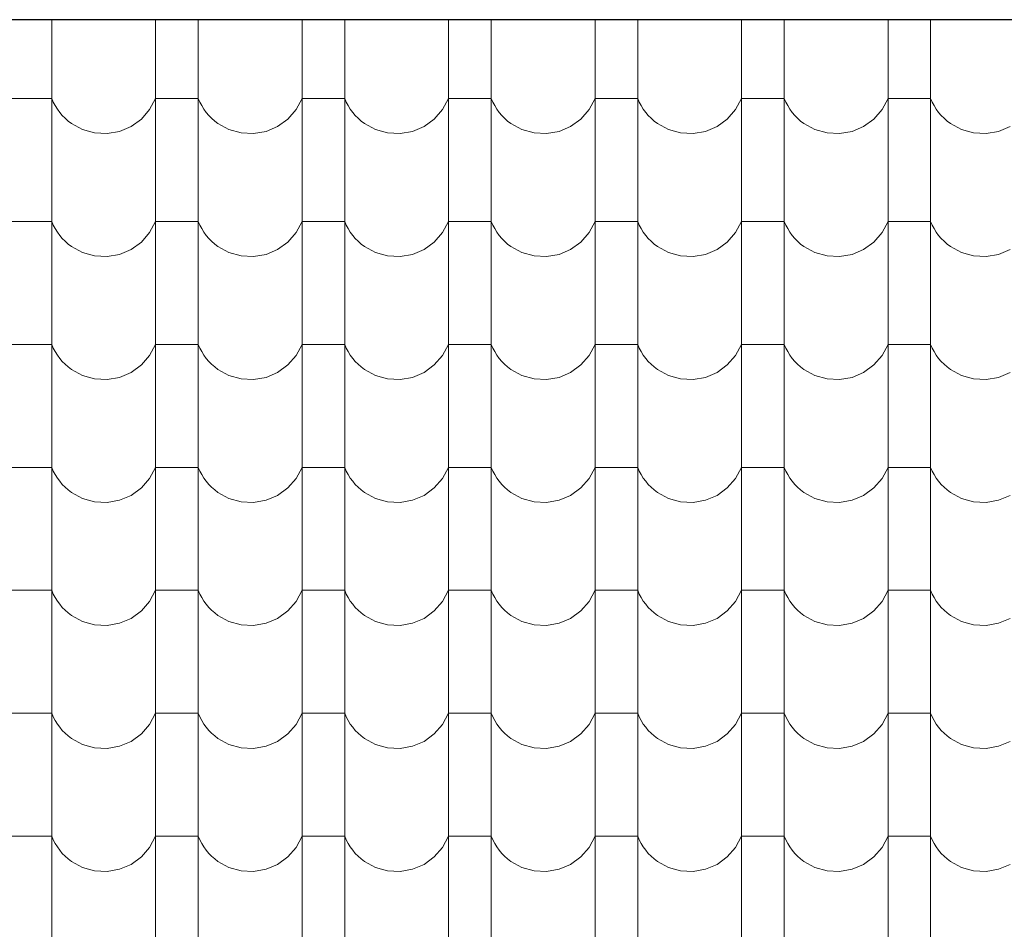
# Model space of a CAD drawing. Header units: millimetres. Extents: x -61343 to 9939, y -6894 to 7453.
# Tile 189 of 255: x 1925 to 2147, y -5272 to -5067. Entities that reach past the tile are written whole.
import ezdxf

# ---------------------------------------------------------------- set-up
doc = ezdxf.new("R2010")
doc.units = ezdxf.units.MM
doc.header["$MEASUREMENT"] = 0
doc.layers.add('810-G Ogólne', color=7, linetype='Continuous')
doc.layers.add('990-D Import IFC', color=7, linetype='Continuous')

# ---------------------------------------------------------------- blocks, each defined once
blk = doc.blocks.new('*X1830', base_point=(515069.4, 47309.9))
at = {"layer": '990-D Import IFC', "color": 251, "linetype": 'Continuous', "lineweight": 13, "true_color": 0x6a6a6a}
for p, q in [((529307.5, -38491), (529307.5, -38560.1)), ((529541.4, -38491), (529541.4, -38560.1)), ((529637.5, -38491), (529637.5, -38560.1)), ((529871.4, -38491), (529871.4, -38560.1)), ((529967.5, -38491), (529967.5, -38560.1)), ((530201.4, -38491), (530201.4, -38560.1)), ((530297.5, -38491), (530297.5, -38560.1)), ((530531.4, -38491), (530531.4, -38560.1)), ((530627.5, -38491), (530627.5, -38560.1)), ((530861.4, -38491), (530861.4, -38560.1)), ((530957.5, -38491), (530957.5, -38560.1)), ((531191.4, -38491), (531191.4, -38560.1)), ((531287.5, -38491), (531287.5, -38560.1)), ((529307.5, -38560.1), (529307.5, -38837.1)), ((529541.4, -38560.1), (529541.4, -38837.1)), ((529637.5, -38560.1), (529637.5, -38837.1)), ((529871.4, -38560.1), (529871.4, -38837.1)), ((529967.5, -38560.1), (529967.5, -38837.1)), ((530201.4, -38560.1), (530201.4, -38837.1)), ((530297.5, -38560.1), (530297.5, -38837.1)), ((530531.4, -38560.1), (530531.4, -38837.1)), ((530627.5, -38560.1), (530627.5, -38837.1)), ((530861.4, -38560.1), (530861.4, -38837.1)), ((530957.5, -38560.1), (530957.5, -38837.1)), ((531191.4, -38560.1), (531191.4, -38837.1)), ((531287.5, -38560.1), (531287.5, -38837.1)), ((529259.4, -38668.2), (529211.4, -38668.2)), ((529307.5, -38668.2), (529259.4, -38668.2)), ((529307.5, -38668.2), (529311.1, -38676.5)), ((529311.1, -38676.5), (529315.4, -38684.6)), ((529528.1, -38693.2), (529541.4, -38668.2)), ((529589.4, -38668.2), (529541.4, -38668.2)), ((529637.5, -38668.2), (529589.4, -38668.2)), ((529637.5, -38668.2), (529641.1, -38676.5)), ((529641.1, -38676.5), (529645.4, -38684.6)), ((529858.1, -38693.2), (529871.4, -38668.2)), ((529919.4, -38668.2), (529871.4, -38668.2)), ((529967.5, -38668.2), (529919.4, -38668.2)), ((529967.5, -38668.2), (529971.1, -38676.5)), ((529971.1, -38676.5), (529975.4, -38684.6)), ((530188.1, -38693.2), (530201.4, -38668.2)), ((530249.4, -38668.2), (530201.4, -38668.2)), ((530297.5, -38668.2), (530249.4, -38668.2)), ((530297.5, -38668.2), (530301.1, -38676.5)), ((530301.1, -38676.5), (530305.4, -38684.6)), ((530518.1, -38693.2), (530531.4, -38668.2)), ((530579.4, -38668.2), (530531.4, -38668.2)), ((530627.5, -38668.2), (530579.4, -38668.2)), ((530627.5, -38668.2), (530631.1, -38676.5)), ((530631.1, -38676.5), (530635.4, -38684.6)), ((530848.1, -38693.2), (530861.4, -38668.2)), ((530909.4, -38668.2), (530861.4, -38668.2)), ((530957.5, -38668.2), (530909.4, -38668.2)), ((530957.5, -38668.2), (530961.1, -38676.5)), ((530961.1, -38676.5), (530965.4, -38684.6)), ((531178.1, -38693.2), (531191.4, -38668.2)), ((531239.4, -38668.2), (531191.4, -38668.2)), ((531287.5, -38668.2), (531239.4, -38668.2)), ((531287.5, -38668.2), (531291.1, -38676.5)), ((531291.1, -38676.5), (531295.4, -38684.6)), ((529315.4, -38684.6), (529320.2, -38692.3)), ((529320.2, -38692.3), (529325.5, -38699.7)), ((529325.5, -38699.7), (529331.4, -38706.6)), ((529509.4, -38714.7), (529528.1, -38693.2)), ((529645.4, -38684.6), (529650.2, -38692.3)), ((529650.2, -38692.3), (529655.5, -38699.7)), ((529655.5, -38699.7), (529661.4, -38706.6)), ((529839.4, -38714.7), (529858.1, -38693.2)), ((529975.4, -38684.6), (529980.2, -38692.3)), ((529980.2, -38692.3), (529985.5, -38699.7)), ((529985.5, -38699.7), (529991.4, -38706.6)), ((530169.4, -38714.7), (530188.1, -38693.2)), ((530305.4, -38684.6), (530310.2, -38692.3)), ((530310.2, -38692.3), (530315.5, -38699.7)), ((530315.5, -38699.7), (530321.4, -38706.6)), ((530499.4, -38714.7), (530518.1, -38693.2)), ((530635.4, -38684.6), (530640.2, -38692.3)), ((530640.2, -38692.3), (530645.5, -38699.7)), ((530645.5, -38699.7), (530651.4, -38706.6)), ((530829.4, -38714.7), (530848.1, -38693.2)), ((530965.4, -38684.6), (530970.2, -38692.3)), ((530970.2, -38692.3), (530975.5, -38699.7)), ((530975.5, -38699.7), (530981.4, -38706.6)), ((531159.4, -38714.7), (531178.1, -38693.2)), ((531295.4, -38684.6), (531300.2, -38692.3)), ((531300.2, -38692.3), (531305.5, -38699.7)), ((531305.5, -38699.7), (531311.4, -38706.6)), ((529331.4, -38706.6), (529337.8, -38713.1)), ((529337.8, -38713.1), (529344.6, -38719.2)), ((529344.6, -38719.2), (529351.9, -38724.7)), ((529351.9, -38724.7), (529376.7, -38738.4)), ((529486.5, -38731.4), (529509.4, -38714.7)), ((529661.4, -38706.6), (529667.8, -38713.1)), ((529667.8, -38713.1), (529674.6, -38719.2)), ((529674.6, -38719.2), (529681.9, -38724.7)), ((529681.9, -38724.7), (529706.7, -38738.4)), ((529816.5, -38731.4), (529839.4, -38714.7)), ((529991.4, -38706.6), (529997.8, -38713.1)), ((529997.8, -38713.1), (530004.6, -38719.2)), ((530004.6, -38719.2), (530011.9, -38724.7)), ((530011.9, -38724.7), (530036.7, -38738.4)), ((530146.5, -38731.4), (530169.4, -38714.7)), ((530321.4, -38706.6), (530327.8, -38713.1)), ((530327.8, -38713.1), (530334.6, -38719.2)), ((530334.6, -38719.2), (530341.9, -38724.7)), ((530341.9, -38724.7), (530366.7, -38738.4)), ((530476.5, -38731.4), (530499.4, -38714.7)), ((530651.4, -38706.6), (530657.8, -38713.1)), ((530657.8, -38713.1), (530664.6, -38719.2)), ((530664.6, -38719.2), (530671.9, -38724.7)), ((530671.9, -38724.7), (530696.7, -38738.4)), ((530806.5, -38731.4), (530829.4, -38714.7)), ((530981.4, -38706.6), (530987.8, -38713.1)), ((530987.8, -38713.1), (530994.6, -38719.2)), ((530994.6, -38719.2), (531001.9, -38724.7)), ((531001.9, -38724.7), (531026.7, -38738.4)), ((531136.5, -38731.4), (531159.4, -38714.7)), ((531311.4, -38706.6), (531317.8, -38713.1)), ((531317.8, -38713.1), (531324.6, -38719.2)), ((531324.6, -38719.2), (531331.9, -38724.7)), ((531331.9, -38724.7), (531356.7, -38738.4)), ((529376.7, -38738.4), (529404.1, -38746.1)), ((529404.1, -38746.1), (529432.4, -38747.5)), ((529432.4, -38747.5), (529460.4, -38742.5)), ((529460.4, -38742.5), (529486.5, -38731.4)), ((529706.7, -38738.4), (529734.1, -38746.1)), ((529734.1, -38746.1), (529762.4, -38747.5)), ((529762.4, -38747.5), (529790.4, -38742.5)), ((529790.4, -38742.5), (529816.5, -38731.4)), ((530036.7, -38738.4), (530064.1, -38746.1)), ((530064.1, -38746.1), (530092.4, -38747.5)), ((530092.4, -38747.5), (530120.4, -38742.5)), ((530120.4, -38742.5), (530146.5, -38731.4)), ((530366.7, -38738.4), (530394.1, -38746.1)), ((530394.1, -38746.1), (530422.4, -38747.5)), ((530422.4, -38747.5), (530450.4, -38742.5)), ((530450.4, -38742.5), (530476.5, -38731.4)), ((530696.7, -38738.4), (530724.1, -38746.1)), ((530724.1, -38746.1), (530752.4, -38747.5)), ((530752.4, -38747.5), (530780.4, -38742.5)), ((530780.4, -38742.5), (530806.5, -38731.4)), ((531026.7, -38738.4), (531054.1, -38746.1)), ((531054.1, -38746.1), (531082.4, -38747.5)), ((531082.4, -38747.5), (531110.4, -38742.5)), ((531110.4, -38742.5), (531136.5, -38731.4)), ((531356.7, -38738.4), (531384.1, -38746.1)), ((531384.1, -38746.1), (531412.4, -38747.5)), ((531412.4, -38747.5), (531440.4, -38742.5)), ((531440.4, -38742.5), (531466.5, -38731.4)), ((529307.5, -38837.1), (529307.5, -39114.1)), ((529541.4, -38837.1), (529541.4, -39114.1)), ((529637.5, -38837.1), (529637.5, -39114.1)), ((529871.4, -38837.1), (529871.4, -39114.1)), ((529967.5, -38837.1), (529967.5, -39114.1)), ((530201.4, -38837.1), (530201.4, -39114.1)), ((530297.5, -38837.1), (530297.5, -39114.1)), ((530531.4, -38837.1), (530531.4, -39114.1)), ((530627.5, -38837.1), (530627.5, -39114.1)), ((530861.4, -38837.1), (530861.4, -39114.1)), ((530957.5, -38837.1), (530957.5, -39114.1)), ((531191.4, -38837.1), (531191.4, -39114.1)), ((531287.5, -38837.1), (531287.5, -39114.1)), ((529259.4, -38945.2), (529211.4, -38945.2)), ((529307.5, -38945.2), (529259.4, -38945.2)), ((529307.5, -38945.2), (529311.1, -38953.5)), ((529528.1, -38970.2), (529541.4, -38945.2)), ((529589.4, -38945.2), (529541.4, -38945.2)), ((529637.5, -38945.2), (529589.4, -38945.2)), ((529637.5, -38945.2), (529641.1, -38953.5)), ((529858.1, -38970.2), (529871.4, -38945.2)), ((529919.4, -38945.2), (529871.4, -38945.2)), ((529967.5, -38945.2), (529919.4, -38945.2)), ((529967.5, -38945.2), (529971.1, -38953.5)), ((530188.1, -38970.2), (530201.4, -38945.2)), ((530249.4, -38945.2), (530201.4, -38945.2)), ((530297.5, -38945.2), (530249.4, -38945.2)), ((530297.5, -38945.2), (530301.1, -38953.5)), ((530518.1, -38970.2), (530531.4, -38945.2)), ((530579.4, -38945.2), (530531.4, -38945.2)), ((530627.5, -38945.2), (530579.4, -38945.2)), ((530627.5, -38945.2), (530631.1, -38953.5)), ((530848.1, -38970.2), (530861.4, -38945.2)), ((530909.4, -38945.2), (530861.4, -38945.2)), ((530957.5, -38945.2), (530909.4, -38945.2)), ((530957.5, -38945.2), (530961.1, -38953.5)), ((531178.1, -38970.2), (531191.4, -38945.2)), ((531239.4, -38945.2), (531191.4, -38945.2)), ((531287.5, -38945.2), (531239.4, -38945.2)), ((531287.5, -38945.2), (531291.1, -38953.5)), ((529311.1, -38953.5), (529315.4, -38961.6)), ((529315.4, -38961.6), (529320.2, -38969.3)), ((529320.2, -38969.3), (529325.5, -38976.7)), ((529509.4, -38991.7), (529528.1, -38970.2)), ((529641.1, -38953.5), (529645.4, -38961.6)), ((529645.4, -38961.6), (529650.2, -38969.3)), ((529650.2, -38969.3), (529655.5, -38976.7)), ((529839.4, -38991.7), (529858.1, -38970.2)), ((529971.1, -38953.5), (529975.4, -38961.6)), ((529975.4, -38961.6), (529980.2, -38969.3)), ((529980.2, -38969.3), (529985.5, -38976.7)), ((530169.4, -38991.7), (530188.1, -38970.2)), ((530301.1, -38953.5), (530305.4, -38961.6)), ((530305.4, -38961.6), (530310.2, -38969.3)), ((530310.2, -38969.3), (530315.5, -38976.7)), ((530499.4, -38991.7), (530518.1, -38970.2)), ((530631.1, -38953.5), (530635.4, -38961.6)), ((530635.4, -38961.6), (530640.2, -38969.3)), ((530640.2, -38969.3), (530645.5, -38976.7)), ((530829.4, -38991.7), (530848.1, -38970.2)), ((530961.1, -38953.5), (530965.4, -38961.6)), ((530965.4, -38961.6), (530970.2, -38969.3)), ((530970.2, -38969.3), (530975.5, -38976.7)), ((531159.4, -38991.7), (531178.1, -38970.2)), ((531291.1, -38953.5), (531295.4, -38961.6)), ((531295.4, -38961.6), (531300.2, -38969.3)), ((531300.2, -38969.3), (531305.5, -38976.7)), ((529325.5, -38976.7), (529331.4, -38983.6)), ((529331.4, -38983.6), (529337.8, -38990.1)), ((529337.8, -38990.1), (529344.6, -38996.2)), ((529486.5, -39008.4), (529509.4, -38991.7)), ((529655.5, -38976.7), (529661.4, -38983.6)), ((529661.4, -38983.6), (529667.8, -38990.1)), ((529667.8, -38990.1), (529674.6, -38996.2)), ((529816.5, -39008.4), (529839.4, -38991.7)), ((529985.5, -38976.7), (529991.4, -38983.6)), ((529991.4, -38983.6), (529997.8, -38990.1)), ((529997.8, -38990.1), (530004.6, -38996.2)), ((530146.5, -39008.4), (530169.4, -38991.7)), ((530315.5, -38976.7), (530321.4, -38983.6)), ((530321.4, -38983.6), (530327.8, -38990.1)), ((530327.8, -38990.1), (530334.6, -38996.2)), ((530476.5, -39008.4), (530499.4, -38991.7)), ((530645.5, -38976.7), (530651.4, -38983.6)), ((530651.4, -38983.6), (530657.8, -38990.1)), ((530657.8, -38990.1), (530664.6, -38996.2)), ((530806.5, -39008.4), (530829.4, -38991.7)), ((530975.5, -38976.7), (530981.4, -38983.6)), ((530981.4, -38983.6), (530987.8, -38990.1)), ((530987.8, -38990.1), (530994.6, -38996.2)), ((531136.5, -39008.4), (531159.4, -38991.7)), ((531305.5, -38976.7), (531311.4, -38983.6)), ((531311.4, -38983.6), (531317.8, -38990.1)), ((531317.8, -38990.1), (531324.6, -38996.2)), ((529344.6, -38996.2), (529351.9, -39001.7)), ((529351.9, -39001.7), (529376.7, -39015.4)), ((529460.4, -39019.5), (529486.5, -39008.4)), ((529674.6, -38996.2), (529681.9, -39001.7)), ((529681.9, -39001.7), (529706.7, -39015.4)), ((529790.4, -39019.5), (529816.5, -39008.4)), ((530004.6, -38996.2), (530011.9, -39001.7)), ((530011.9, -39001.7), (530036.7, -39015.4)), ((530120.4, -39019.5), (530146.5, -39008.4)), ((530334.6, -38996.2), (530341.9, -39001.7)), ((530341.9, -39001.7), (530366.7, -39015.4)), ((530450.4, -39019.5), (530476.5, -39008.4)), ((530664.6, -38996.2), (530671.9, -39001.7)), ((530671.9, -39001.7), (530696.7, -39015.4)), ((530780.4, -39019.5), (530806.5, -39008.4)), ((530994.6, -38996.2), (531001.9, -39001.7)), ((531001.9, -39001.7), (531026.7, -39015.4)), ((531110.4, -39019.5), (531136.5, -39008.4)), ((531324.6, -38996.2), (531331.9, -39001.7)), ((531331.9, -39001.7), (531356.7, -39015.4)), ((531440.4, -39019.5), (531466.5, -39008.4)), ((529376.7, -39015.4), (529404.1, -39023.1)), ((529404.1, -39023.1), (529432.4, -39024.5)), ((529432.4, -39024.5), (529460.4, -39019.5)), ((529706.7, -39015.4), (529734.1, -39023.1)), ((529734.1, -39023.1), (529762.4, -39024.5)), ((529762.4, -39024.5), (529790.4, -39019.5)), ((530036.7, -39015.4), (530064.1, -39023.1)), ((530064.1, -39023.1), (530092.4, -39024.5)), ((530092.4, -39024.5), (530120.4, -39019.5)), ((530366.7, -39015.4), (530394.1, -39023.1)), ((530394.1, -39023.1), (530422.4, -39024.5)), ((530422.4, -39024.5), (530450.4, -39019.5)), ((530696.7, -39015.4), (530724.1, -39023.1)), ((530724.1, -39023.1), (530752.4, -39024.5)), ((530752.4, -39024.5), (530780.4, -39019.5)), ((531026.7, -39015.4), (531054.1, -39023.1)), ((531054.1, -39023.1), (531082.4, -39024.5)), ((531082.4, -39024.5), (531110.4, -39019.5)), ((531356.7, -39015.4), (531384.1, -39023.1)), ((531384.1, -39023.1), (531412.4, -39024.5)), ((531412.4, -39024.5), (531440.4, -39019.5)), ((529307.5, -39114.1), (529307.5, -39391.1)), ((529541.4, -39114.1), (529541.4, -39391.1)), ((529637.5, -39114.1), (529637.5, -39391.1)), ((529871.4, -39114.1), (529871.4, -39391.1)), ((529967.5, -39114.1), (529967.5, -39391.1)), ((530201.4, -39114.1), (530201.4, -39391.1)), ((530297.5, -39114.1), (530297.5, -39391.1)), ((530531.4, -39114.1), (530531.4, -39391.1)), ((530627.5, -39114.1), (530627.5, -39391.1)), ((530861.4, -39114.1), (530861.4, -39391.1)), ((530957.5, -39114.1), (530957.5, -39391.1)), ((531191.4, -39114.1), (531191.4, -39391.1)), ((531287.5, -39114.1), (531287.5, -39391.1)), ((529259.4, -39222.2), (529211.4, -39222.2)), ((529307.5, -39222.2), (529259.4, -39222.2)), ((529307.5, -39222.2), (529311.1, -39230.5)), ((529311.1, -39230.5), (529315.4, -39238.6)), ((529528.1, -39247.2), (529541.4, -39222.2)), ((529589.4, -39222.2), (529541.4, -39222.2)), ((529637.5, -39222.2), (529589.4, -39222.2)), ((529637.5, -39222.2), (529641.1, -39230.5)), ((529641.1, -39230.5), (529645.4, -39238.6)), ((529858.1, -39247.2), (529871.4, -39222.2)), ((529919.4, -39222.2), (529871.4, -39222.2)), ((529967.5, -39222.2), (529919.4, -39222.2)), ((529967.5, -39222.2), (529971.1, -39230.5)), ((529971.1, -39230.5), (529975.4, -39238.6)), ((530188.1, -39247.2), (530201.4, -39222.2)), ((530249.4, -39222.2), (530201.4, -39222.2)), ((530297.5, -39222.2), (530249.4, -39222.2)), ((530297.5, -39222.2), (530301.1, -39230.5)), ((530301.1, -39230.5), (530305.4, -39238.6)), ((530518.1, -39247.2), (530531.4, -39222.2)), ((530579.4, -39222.2), (530531.4, -39222.2)), ((530627.5, -39222.2), (530579.4, -39222.2)), ((530627.5, -39222.2), (530631.1, -39230.5)), ((530631.1, -39230.5), (530635.4, -39238.6)), ((530848.1, -39247.2), (530861.4, -39222.2)), ((530909.4, -39222.2), (530861.4, -39222.2)), ((530957.5, -39222.2), (530909.4, -39222.2)), ((530957.5, -39222.2), (530961.1, -39230.5)), ((530961.1, -39230.5), (530965.4, -39238.6)), ((531178.1, -39247.2), (531191.4, -39222.2)), ((531239.4, -39222.2), (531191.4, -39222.2)), ((531287.5, -39222.2), (531239.4, -39222.2)), ((531287.5, -39222.2), (531291.1, -39230.5)), ((531291.1, -39230.5), (531295.4, -39238.6)), ((529315.4, -39238.6), (529320.2, -39246.3)), ((529320.2, -39246.3), (529325.5, -39253.7)), ((529325.5, -39253.7), (529331.4, -39260.6)), ((529509.4, -39268.7), (529528.1, -39247.2)), ((529645.4, -39238.6), (529650.2, -39246.3)), ((529650.2, -39246.3), (529655.5, -39253.7)), ((529655.5, -39253.7), (529661.4, -39260.6)), ((529839.4, -39268.7), (529858.1, -39247.2)), ((529975.4, -39238.6), (529980.2, -39246.3)), ((529980.2, -39246.3), (529985.5, -39253.7)), ((529985.5, -39253.7), (529991.4, -39260.6)), ((530169.4, -39268.7), (530188.1, -39247.2)), ((530305.4, -39238.6), (530310.2, -39246.3)), ((530310.2, -39246.3), (530315.5, -39253.7)), ((530315.5, -39253.7), (530321.4, -39260.6)), ((530499.4, -39268.7), (530518.1, -39247.2)), ((530635.4, -39238.6), (530640.2, -39246.3)), ((530640.2, -39246.3), (530645.5, -39253.7)), ((530645.5, -39253.7), (530651.4, -39260.6)), ((530829.4, -39268.7), (530848.1, -39247.2)), ((530965.4, -39238.6), (530970.2, -39246.3)), ((530970.2, -39246.3), (530975.5, -39253.7)), ((530975.5, -39253.7), (530981.4, -39260.6)), ((531159.4, -39268.7), (531178.1, -39247.2)), ((531295.4, -39238.6), (531300.2, -39246.3)), ((531300.2, -39246.3), (531305.5, -39253.7)), ((531305.5, -39253.7), (531311.4, -39260.6)), ((529331.4, -39260.6), (529337.8, -39267.1)), ((529337.8, -39267.1), (529344.6, -39273.2)), ((529344.6, -39273.2), (529351.9, -39278.7)), ((529351.9, -39278.7), (529376.7, -39292.4)), ((529486.5, -39285.4), (529509.4, -39268.7)), ((529661.4, -39260.6), (529667.8, -39267.1)), ((529667.8, -39267.1), (529674.6, -39273.2)), ((529674.6, -39273.2), (529681.9, -39278.7)), ((529681.9, -39278.7), (529706.7, -39292.4)), ((529816.5, -39285.4), (529839.4, -39268.7)), ((529991.4, -39260.6), (529997.8, -39267.1)), ((529997.8, -39267.1), (530004.6, -39273.2)), ((530004.6, -39273.2), (530011.9, -39278.7)), ((530011.9, -39278.7), (530036.7, -39292.4)), ((530146.5, -39285.4), (530169.4, -39268.7)), ((530321.4, -39260.6), (530327.8, -39267.1)), ((530327.8, -39267.1), (530334.6, -39273.2)), ((530334.6, -39273.2), (530341.9, -39278.7)), ((530341.9, -39278.7), (530366.7, -39292.4)), ((530476.5, -39285.4), (530499.4, -39268.7)), ((530651.4, -39260.6), (530657.8, -39267.1)), ((530657.8, -39267.1), (530664.6, -39273.2)), ((530664.6, -39273.2), (530671.9, -39278.7)), ((530671.9, -39278.7), (530696.7, -39292.4)), ((530806.5, -39285.4), (530829.4, -39268.7)), ((530981.4, -39260.6), (530987.8, -39267.1)), ((530987.8, -39267.1), (530994.6, -39273.2)), ((530994.6, -39273.2), (531001.9, -39278.7)), ((531001.9, -39278.7), (531026.7, -39292.4)), ((531136.5, -39285.4), (531159.4, -39268.7)), ((531311.4, -39260.6), (531317.8, -39267.1)), ((531317.8, -39267.1), (531324.6, -39273.2)), ((531324.6, -39273.2), (531331.9, -39278.7)), ((531331.9, -39278.7), (531356.7, -39292.4)), ((529376.7, -39292.4), (529404.1, -39300.1)), ((529404.1, -39300.1), (529432.4, -39301.5)), ((529432.4, -39301.5), (529460.4, -39296.5)), ((529460.4, -39296.5), (529486.5, -39285.4)), ((529706.7, -39292.4), (529734.1, -39300.1)), ((529734.1, -39300.1), (529762.4, -39301.5)), ((529762.4, -39301.5), (529790.4, -39296.5)), ((529790.4, -39296.5), (529816.5, -39285.4)), ((530036.7, -39292.4), (530064.1, -39300.1)), ((530064.1, -39300.1), (530092.4, -39301.5)), ((530092.4, -39301.5), (530120.4, -39296.5)), ((530120.4, -39296.5), (530146.5, -39285.4)), ((530366.7, -39292.4), (530394.1, -39300.1)), ((530394.1, -39300.1), (530422.4, -39301.5)), ((530422.4, -39301.5), (530450.4, -39296.5)), ((530450.4, -39296.5), (530476.5, -39285.4)), ((530696.7, -39292.4), (530724.1, -39300.1)), ((530724.1, -39300.1), (530752.4, -39301.5)), ((530752.4, -39301.5), (530780.4, -39296.5)), ((530780.4, -39296.5), (530806.5, -39285.4)), ((531026.7, -39292.4), (531054.1, -39300.1)), ((531054.1, -39300.1), (531082.4, -39301.5)), ((531082.4, -39301.5), (531110.4, -39296.5)), ((531110.4, -39296.5), (531136.5, -39285.4)), ((531356.7, -39292.4), (531384.1, -39300.1)), ((531384.1, -39300.1), (531412.4, -39301.5)), ((531412.4, -39301.5), (531440.4, -39296.5)), ((531440.4, -39296.5), (531466.5, -39285.4)), ((529307.5, -39391.1), (529307.5, -39668.1)), ((529541.4, -39391.1), (529541.4, -39668.1)), ((529637.5, -39391.1), (529637.5, -39668.1)), ((529871.4, -39391.1), (529871.4, -39668.1)), ((529967.5, -39391.1), (529967.5, -39668.1)), ((530201.4, -39391.1), (530201.4, -39668.1)), ((530297.5, -39391.1), (530297.5, -39668.1)), ((530531.4, -39391.1), (530531.4, -39668.1)), ((530627.5, -39391.1), (530627.5, -39668.1)), ((530861.4, -39391.1), (530861.4, -39668.1)), ((530957.5, -39391.1), (530957.5, -39668.1)), ((531191.4, -39391.1), (531191.4, -39668.1)), ((531287.5, -39391.1), (531287.5, -39668.1)), ((529259.4, -39499.2), (529211.4, -39499.2)), ((529307.5, -39499.2), (529259.4, -39499.2)), ((529307.5, -39499.2), (529311.1, -39507.5)), ((529528.1, -39524.2), (529541.4, -39499.2)), ((529589.4, -39499.2), (529541.4, -39499.2)), ((529637.5, -39499.2), (529589.4, -39499.2)), ((529637.5, -39499.2), (529641.1, -39507.5)), ((529858.1, -39524.2), (529871.4, -39499.2)), ((529919.4, -39499.2), (529871.4, -39499.2)), ((529967.5, -39499.2), (529919.4, -39499.2)), ((529967.5, -39499.2), (529971.1, -39507.5)), ((530188.1, -39524.2), (530201.4, -39499.2)), ((530249.4, -39499.2), (530201.4, -39499.2)), ((530297.5, -39499.2), (530249.4, -39499.2)), ((530297.5, -39499.2), (530301.1, -39507.5)), ((530518.1, -39524.2), (530531.4, -39499.2)), ((530579.4, -39499.2), (530531.4, -39499.2)), ((530627.5, -39499.2), (530579.4, -39499.2)), ((530627.5, -39499.2), (530631.1, -39507.5)), ((530848.1, -39524.2), (530861.4, -39499.2)), ((530909.4, -39499.2), (530861.4, -39499.2)), ((530957.5, -39499.2), (530909.4, -39499.2)), ((530957.5, -39499.2), (530961.1, -39507.5)), ((531178.1, -39524.2), (531191.4, -39499.2)), ((531239.4, -39499.2), (531191.4, -39499.2)), ((531287.5, -39499.2), (531239.4, -39499.2)), ((531287.5, -39499.2), (531291.1, -39507.5)), ((529311.1, -39507.5), (529315.4, -39515.6)), ((529315.4, -39515.6), (529320.2, -39523.3)), ((529320.2, -39523.3), (529325.5, -39530.7)), ((529509.4, -39545.7), (529528.1, -39524.2)), ((529641.1, -39507.5), (529645.4, -39515.6)), ((529645.4, -39515.6), (529650.2, -39523.3)), ((529650.2, -39523.3), (529655.5, -39530.7)), ((529839.4, -39545.7), (529858.1, -39524.2)), ((529971.1, -39507.5), (529975.4, -39515.6)), ((529975.4, -39515.6), (529980.2, -39523.3)), ((529980.2, -39523.3), (529985.5, -39530.7)), ((530169.4, -39545.7), (530188.1, -39524.2)), ((530301.1, -39507.5), (530305.4, -39515.6)), ((530305.4, -39515.6), (530310.2, -39523.3)), ((530310.2, -39523.3), (530315.5, -39530.7)), ((530499.4, -39545.7), (530518.1, -39524.2)), ((530631.1, -39507.5), (530635.4, -39515.6)), ((530635.4, -39515.6), (530640.2, -39523.3)), ((530640.2, -39523.3), (530645.5, -39530.7)), ((530829.4, -39545.7), (530848.1, -39524.2)), ((530961.1, -39507.5), (530965.4, -39515.6)), ((530965.4, -39515.6), (530970.2, -39523.3)), ((530970.2, -39523.3), (530975.5, -39530.7)), ((531159.4, -39545.7), (531178.1, -39524.2)), ((531291.1, -39507.5), (531295.4, -39515.6)), ((531295.4, -39515.6), (531300.2, -39523.3)), ((531300.2, -39523.3), (531305.5, -39530.7)), ((529325.5, -39530.7), (529331.4, -39537.6)), ((529331.4, -39537.6), (529337.8, -39544.1)), ((529337.8, -39544.1), (529344.6, -39550.2)), ((529486.5, -39562.4), (529509.4, -39545.7)), ((529655.5, -39530.7), (529661.4, -39537.6)), ((529661.4, -39537.6), (529667.8, -39544.1)), ((529667.8, -39544.1), (529674.6, -39550.2)), ((529816.5, -39562.4), (529839.4, -39545.7)), ((529985.5, -39530.7), (529991.4, -39537.6)), ((529991.4, -39537.6), (529997.8, -39544.1)), ((529997.8, -39544.1), (530004.6, -39550.2)), ((530146.5, -39562.4), (530169.4, -39545.7)), ((530315.5, -39530.7), (530321.4, -39537.6)), ((530321.4, -39537.6), (530327.8, -39544.1)), ((530327.8, -39544.1), (530334.6, -39550.2)), ((530476.5, -39562.4), (530499.4, -39545.7)), ((530645.5, -39530.7), (530651.4, -39537.6)), ((530651.4, -39537.6), (530657.8, -39544.1)), ((530657.8, -39544.1), (530664.6, -39550.2)), ((530806.5, -39562.4), (530829.4, -39545.7)), ((530975.5, -39530.7), (530981.4, -39537.6)), ((530981.4, -39537.6), (530987.8, -39544.1)), ((530987.8, -39544.1), (530994.6, -39550.2)), ((531136.5, -39562.4), (531159.4, -39545.7)), ((531305.5, -39530.7), (531311.4, -39537.6)), ((531311.4, -39537.6), (531317.8, -39544.1)), ((531317.8, -39544.1), (531324.6, -39550.2)), ((529344.6, -39550.2), (529351.9, -39555.7)), ((529351.9, -39555.7), (529376.7, -39569.4)), ((529460.4, -39573.5), (529486.5, -39562.4)), ((529674.6, -39550.2), (529681.9, -39555.7)), ((529681.9, -39555.7), (529706.7, -39569.4)), ((529790.4, -39573.5), (529816.5, -39562.4)), ((530004.6, -39550.2), (530011.9, -39555.7)), ((530011.9, -39555.7), (530036.7, -39569.4)), ((530120.4, -39573.5), (530146.5, -39562.4)), ((530334.6, -39550.2), (530341.9, -39555.7)), ((530341.9, -39555.7), (530366.7, -39569.4)), ((530450.4, -39573.5), (530476.5, -39562.4)), ((530664.6, -39550.2), (530671.9, -39555.7)), ((530671.9, -39555.7), (530696.7, -39569.4)), ((530780.4, -39573.5), (530806.5, -39562.4)), ((530994.6, -39550.2), (531001.9, -39555.7)), ((531001.9, -39555.7), (531026.7, -39569.4)), ((531110.4, -39573.5), (531136.5, -39562.4)), ((531324.6, -39550.2), (531331.9, -39555.7)), ((531331.9, -39555.7), (531356.7, -39569.4)), ((531440.4, -39573.5), (531466.5, -39562.4)), ((529376.7, -39569.4), (529404.1, -39577.1)), ((529404.1, -39577.1), (529432.4, -39578.5)), ((529432.4, -39578.5), (529460.4, -39573.5)), ((529706.7, -39569.4), (529734.1, -39577.1)), ((529734.1, -39577.1), (529762.4, -39578.5)), ((529762.4, -39578.5), (529790.4, -39573.5)), ((530036.7, -39569.4), (530064.1, -39577.1)), ((530064.1, -39577.1), (530092.4, -39578.5)), ((530092.4, -39578.5), (530120.4, -39573.5)), ((530366.7, -39569.4), (530394.1, -39577.1)), ((530394.1, -39577.1), (530422.4, -39578.5)), ((530422.4, -39578.5), (530450.4, -39573.5)), ((530696.7, -39569.4), (530724.1, -39577.1)), ((530724.1, -39577.1), (530752.4, -39578.5)), ((530752.4, -39578.5), (530780.4, -39573.5)), ((531026.7, -39569.4), (531054.1, -39577.1)), ((531054.1, -39577.1), (531082.4, -39578.5)), ((531082.4, -39578.5), (531110.4, -39573.5)), ((531356.7, -39569.4), (531384.1, -39577.1)), ((531384.1, -39577.1), (531412.4, -39578.5)), ((531412.4, -39578.5), (531440.4, -39573.5)), ((529307.5, -39668.1), (529307.5, -39945.1)), ((529541.4, -39668.1), (529541.4, -39945.1)), ((529637.5, -39668.1), (529637.5, -39945.1)), ((529871.4, -39668.1), (529871.4, -39945.1)), ((529967.5, -39668.1), (529967.5, -39945.1)), ((530201.4, -39668.1), (530201.4, -39945.1)), ((530297.5, -39668.1), (530297.5, -39945.1)), ((530531.4, -39668.1), (530531.4, -39945.1)), ((530627.5, -39668.1), (530627.5, -39945.1)), ((530861.4, -39668.1), (530861.4, -39945.1)), ((530957.5, -39668.1), (530957.5, -39945.1)), ((531191.4, -39668.1), (531191.4, -39945.1)), ((531287.5, -39668.1), (531287.5, -39945.1)), ((529259.4, -39776.2), (529211.4, -39776.2)), ((529307.5, -39776.2), (529259.4, -39776.2)), ((529307.5, -39776.2), (529311.1, -39784.5)), ((529311.1, -39784.5), (529315.4, -39792.6)), ((529528.1, -39801.2), (529541.4, -39776.2)), ((529589.4, -39776.2), (529541.4, -39776.2)), ((529637.5, -39776.2), (529589.4, -39776.2)), ((529637.5, -39776.2), (529641.1, -39784.5)), ((529641.1, -39784.5), (529645.4, -39792.6)), ((529858.1, -39801.2), (529871.4, -39776.2)), ((529919.4, -39776.2), (529871.4, -39776.2)), ((529967.5, -39776.2), (529919.4, -39776.2)), ((529967.5, -39776.2), (529971.1, -39784.5)), ((529971.1, -39784.5), (529975.4, -39792.6)), ((530188.1, -39801.2), (530201.4, -39776.2)), ((530249.4, -39776.2), (530201.4, -39776.2)), ((530297.5, -39776.2), (530249.4, -39776.2)), ((530297.5, -39776.2), (530301.1, -39784.5)), ((530301.1, -39784.5), (530305.4, -39792.6)), ((530518.1, -39801.2), (530531.4, -39776.2)), ((530579.4, -39776.2), (530531.4, -39776.2)), ((530627.5, -39776.2), (530579.4, -39776.2)), ((530627.5, -39776.2), (530631.1, -39784.5)), ((530631.1, -39784.5), (530635.4, -39792.6)), ((530848.1, -39801.2), (530861.4, -39776.2)), ((530909.4, -39776.2), (530861.4, -39776.2)), ((530957.5, -39776.2), (530909.4, -39776.2)), ((530957.5, -39776.2), (530961.1, -39784.5)), ((530961.1, -39784.5), (530965.4, -39792.6)), ((531178.1, -39801.2), (531191.4, -39776.2)), ((531239.4, -39776.2), (531191.4, -39776.2)), ((531287.5, -39776.2), (531239.4, -39776.2)), ((531287.5, -39776.2), (531291.1, -39784.5)), ((531291.1, -39784.5), (531295.4, -39792.6)), ((529315.4, -39792.6), (529320.2, -39800.3)), ((529320.2, -39800.3), (529325.5, -39807.7)), ((529325.5, -39807.7), (529331.4, -39814.6)), ((529509.4, -39822.7), (529528.1, -39801.2)), ((529645.4, -39792.6), (529650.2, -39800.3)), ((529650.2, -39800.3), (529655.5, -39807.7)), ((529655.5, -39807.7), (529661.4, -39814.6)), ((529839.4, -39822.7), (529858.1, -39801.2)), ((529975.4, -39792.6), (529980.2, -39800.3)), ((529980.2, -39800.3), (529985.5, -39807.7)), ((529985.5, -39807.7), (529991.4, -39814.6)), ((530169.4, -39822.7), (530188.1, -39801.2)), ((530305.4, -39792.6), (530310.2, -39800.3)), ((530310.2, -39800.3), (530315.5, -39807.7)), ((530315.5, -39807.7), (530321.4, -39814.6)), ((530499.4, -39822.7), (530518.1, -39801.2)), ((530635.4, -39792.6), (530640.2, -39800.3)), ((530640.2, -39800.3), (530645.5, -39807.7)), ((530645.5, -39807.7), (530651.4, -39814.6)), ((530829.4, -39822.7), (530848.1, -39801.2)), ((530965.4, -39792.6), (530970.2, -39800.3)), ((530970.2, -39800.3), (530975.5, -39807.7)), ((530975.5, -39807.7), (530981.4, -39814.6)), ((531159.4, -39822.7), (531178.1, -39801.2)), ((531295.4, -39792.6), (531300.2, -39800.3)), ((531300.2, -39800.3), (531305.5, -39807.7)), ((531305.5, -39807.7), (531311.4, -39814.6)), ((529331.4, -39814.6), (529337.8, -39821.1)), ((529337.8, -39821.1), (529344.6, -39827.2)), ((529344.6, -39827.2), (529351.9, -39832.7)), ((529351.9, -39832.7), (529376.7, -39846.4)), ((529486.5, -39839.4), (529509.4, -39822.7)), ((529661.4, -39814.6), (529667.8, -39821.1)), ((529667.8, -39821.1), (529674.6, -39827.2)), ((529674.6, -39827.2), (529681.9, -39832.7)), ((529681.9, -39832.7), (529706.7, -39846.4)), ((529816.5, -39839.4), (529839.4, -39822.7)), ((529991.4, -39814.6), (529997.8, -39821.1)), ((529997.8, -39821.1), (530004.6, -39827.2)), ((530004.6, -39827.2), (530011.9, -39832.7)), ((530011.9, -39832.7), (530036.7, -39846.4)), ((530146.5, -39839.4), (530169.4, -39822.7)), ((530321.4, -39814.6), (530327.8, -39821.1)), ((530327.8, -39821.1), (530334.6, -39827.2)), ((530334.6, -39827.2), (530341.9, -39832.7)), ((530341.9, -39832.7), (530366.7, -39846.4)), ((530476.5, -39839.4), (530499.4, -39822.7)), ((530651.4, -39814.6), (530657.8, -39821.1)), ((530657.8, -39821.1), (530664.6, -39827.2)), ((530664.6, -39827.2), (530671.9, -39832.7)), ((530671.9, -39832.7), (530696.7, -39846.4)), ((530806.5, -39839.4), (530829.4, -39822.7)), ((530981.4, -39814.6), (530987.8, -39821.1)), ((530987.8, -39821.1), (530994.6, -39827.2)), ((530994.6, -39827.2), (531001.9, -39832.7)), ((531001.9, -39832.7), (531026.7, -39846.4)), ((531136.5, -39839.4), (531159.4, -39822.7)), ((531311.4, -39814.6), (531317.8, -39821.1)), ((531317.8, -39821.1), (531324.6, -39827.2)), ((531324.6, -39827.2), (531331.9, -39832.7)), ((531331.9, -39832.7), (531356.7, -39846.4)), ((529376.7, -39846.4), (529404.1, -39854.1)), ((529404.1, -39854.1), (529432.4, -39855.5)), ((529432.4, -39855.5), (529460.4, -39850.5)), ((529460.4, -39850.5), (529486.5, -39839.4)), ((529706.7, -39846.4), (529734.1, -39854.1)), ((529734.1, -39854.1), (529762.4, -39855.5)), ((529762.4, -39855.5), (529790.4, -39850.5)), ((529790.4, -39850.5), (529816.5, -39839.4)), ((530036.7, -39846.4), (530064.1, -39854.1)), ((530064.1, -39854.1), (530092.4, -39855.5)), ((530092.4, -39855.5), (530120.4, -39850.5)), ((530120.4, -39850.5), (530146.5, -39839.4)), ((530366.7, -39846.4), (530394.1, -39854.1)), ((530394.1, -39854.1), (530422.4, -39855.5)), ((530422.4, -39855.5), (530450.4, -39850.5)), ((530450.4, -39850.5), (530476.5, -39839.4)), ((530696.7, -39846.4), (530724.1, -39854.1)), ((530724.1, -39854.1), (530752.4, -39855.5)), ((530752.4, -39855.5), (530780.4, -39850.5)), ((530780.4, -39850.5), (530806.5, -39839.4)), ((531026.7, -39846.4), (531054.1, -39854.1)), ((531054.1, -39854.1), (531082.4, -39855.5)), ((531082.4, -39855.5), (531110.4, -39850.5)), ((531110.4, -39850.5), (531136.5, -39839.4)), ((531356.7, -39846.4), (531384.1, -39854.1)), ((531384.1, -39854.1), (531412.4, -39855.5)), ((531412.4, -39855.5), (531440.4, -39850.5)), ((531440.4, -39850.5), (531466.5, -39839.4)), ((529307.5, -39945.1), (529307.5, -40222.1)), ((529541.4, -39945.1), (529541.4, -40222.1)), ((529637.5, -39945.1), (529637.5, -40222.1)), ((529871.4, -39945.1), (529871.4, -40222.1)), ((529967.5, -39945.1), (529967.5, -40222.1)), ((530201.4, -39945.1), (530201.4, -40222.1)), ((530297.5, -39945.1), (530297.5, -40222.1)), ((530531.4, -39945.1), (530531.4, -40222.1)), ((530627.5, -39945.1), (530627.5, -40222.1)), ((530861.4, -39945.1), (530861.4, -40222.1)), ((530957.5, -39945.1), (530957.5, -40222.1)), ((531191.4, -39945.1), (531191.4, -40222.1)), ((531287.5, -39945.1), (531287.5, -40222.1)), ((529259.4, -40053.2), (529211.4, -40053.2)), ((529307.5, -40053.2), (529259.4, -40053.2)), ((529307.5, -40053.2), (529311.1, -40061.5)), ((529528.1, -40078.2), (529541.4, -40053.2)), ((529589.4, -40053.2), (529541.4, -40053.2)), ((529637.5, -40053.2), (529589.4, -40053.2)), ((529637.5, -40053.2), (529641.1, -40061.5)), ((529858.1, -40078.2), (529871.4, -40053.2)), ((529919.4, -40053.2), (529871.4, -40053.2)), ((529967.5, -40053.2), (529919.4, -40053.2)), ((529967.5, -40053.2), (529971.1, -40061.5)), ((530188.1, -40078.2), (530201.4, -40053.2)), ((530249.4, -40053.2), (530201.4, -40053.2)), ((530297.5, -40053.2), (530249.4, -40053.2)), ((530297.5, -40053.2), (530301.1, -40061.5)), ((530518.1, -40078.2), (530531.4, -40053.2)), ((530579.4, -40053.2), (530531.4, -40053.2)), ((530627.5, -40053.2), (530579.4, -40053.2)), ((530627.5, -40053.2), (530631.1, -40061.5)), ((530848.1, -40078.2), (530861.4, -40053.2)), ((530909.4, -40053.2), (530861.4, -40053.2)), ((530957.5, -40053.2), (530909.4, -40053.2)), ((530957.5, -40053.2), (530961.1, -40061.5)), ((531178.1, -40078.2), (531191.4, -40053.2)), ((531239.4, -40053.2), (531191.4, -40053.2)), ((531287.5, -40053.2), (531239.4, -40053.2)), ((531287.5, -40053.2), (531291.1, -40061.5)), ((529311.1, -40061.5), (529315.4, -40069.6)), ((529315.4, -40069.6), (529320.2, -40077.3)), ((529320.2, -40077.3), (529325.5, -40084.7)), ((529509.4, -40099.7), (529528.1, -40078.2)), ((529641.1, -40061.5), (529645.4, -40069.6)), ((529645.4, -40069.6), (529650.2, -40077.3)), ((529650.2, -40077.3), (529655.5, -40084.7)), ((529839.4, -40099.7), (529858.1, -40078.2)), ((529971.1, -40061.5), (529975.4, -40069.6)), ((529975.4, -40069.6), (529980.2, -40077.3)), ((529980.2, -40077.3), (529985.5, -40084.7)), ((530169.4, -40099.7), (530188.1, -40078.2)), ((530301.1, -40061.5), (530305.4, -40069.6)), ((530305.4, -40069.6), (530310.2, -40077.3)), ((530310.2, -40077.3), (530315.5, -40084.7)), ((530499.4, -40099.7), (530518.1, -40078.2)), ((530631.1, -40061.5), (530635.4, -40069.6)), ((530635.4, -40069.6), (530640.2, -40077.3)), ((530640.2, -40077.3), (530645.5, -40084.7)), ((530829.4, -40099.7), (530848.1, -40078.2)), ((530961.1, -40061.5), (530965.4, -40069.6)), ((530965.4, -40069.6), (530970.2, -40077.3)), ((530970.2, -40077.3), (530975.5, -40084.7)), ((531159.4, -40099.7), (531178.1, -40078.2)), ((531291.1, -40061.5), (531295.4, -40069.6)), ((531295.4, -40069.6), (531300.2, -40077.3)), ((531300.2, -40077.3), (531305.5, -40084.7)), ((529325.5, -40084.7), (529331.4, -40091.6)), ((529331.4, -40091.6), (529337.8, -40098.1)), ((529337.8, -40098.1), (529344.6, -40104.2)), ((529486.5, -40116.4), (529509.4, -40099.7)), ((529655.5, -40084.7), (529661.4, -40091.6)), ((529661.4, -40091.6), (529667.8, -40098.1)), ((529667.8, -40098.1), (529674.6, -40104.2)), ((529816.5, -40116.4), (529839.4, -40099.7)), ((529985.5, -40084.7), (529991.4, -40091.6)), ((529991.4, -40091.6), (529997.8, -40098.1)), ((529997.8, -40098.1), (530004.6, -40104.2)), ((530146.5, -40116.4), (530169.4, -40099.7)), ((530315.5, -40084.7), (530321.4, -40091.6)), ((530321.4, -40091.6), (530327.8, -40098.1)), ((530327.8, -40098.1), (530334.6, -40104.2)), ((530476.5, -40116.4), (530499.4, -40099.7)), ((530645.5, -40084.7), (530651.4, -40091.6)), ((530651.4, -40091.6), (530657.8, -40098.1)), ((530657.8, -40098.1), (530664.6, -40104.2)), ((530806.5, -40116.4), (530829.4, -40099.7)), ((530975.5, -40084.7), (530981.4, -40091.6)), ((530981.4, -40091.6), (530987.8, -40098.1)), ((530987.8, -40098.1), (530994.6, -40104.2)), ((531136.5, -40116.4), (531159.4, -40099.7)), ((531305.5, -40084.7), (531311.4, -40091.6)), ((531311.4, -40091.6), (531317.8, -40098.1)), ((531317.8, -40098.1), (531324.6, -40104.2)), ((529344.6, -40104.2), (529351.9, -40109.7)), ((529351.9, -40109.7), (529376.7, -40123.4)), ((529376.7, -40123.4), (529404.1, -40131.1)), ((529460.4, -40127.5), (529486.5, -40116.4)), ((529674.6, -40104.2), (529681.9, -40109.7)), ((529681.9, -40109.7), (529706.7, -40123.4)), ((529706.7, -40123.4), (529734.1, -40131.1)), ((529790.4, -40127.5), (529816.5, -40116.4)), ((530004.6, -40104.2), (530011.9, -40109.7)), ((530011.9, -40109.7), (530036.7, -40123.4)), ((530036.7, -40123.4), (530064.1, -40131.1)), ((530120.4, -40127.5), (530146.5, -40116.4)), ((530334.6, -40104.2), (530341.9, -40109.7)), ((530341.9, -40109.7), (530366.7, -40123.4)), ((530366.7, -40123.4), (530394.1, -40131.1)), ((530450.4, -40127.5), (530476.5, -40116.4)), ((530664.6, -40104.2), (530671.9, -40109.7)), ((530671.9, -40109.7), (530696.7, -40123.4)), ((530696.7, -40123.4), (530724.1, -40131.1)), ((530780.4, -40127.5), (530806.5, -40116.4)), ((530994.6, -40104.2), (531001.9, -40109.7)), ((531001.9, -40109.7), (531026.7, -40123.4)), ((531026.7, -40123.4), (531054.1, -40131.1)), ((531110.4, -40127.5), (531136.5, -40116.4)), ((531324.6, -40104.2), (531331.9, -40109.7)), ((531331.9, -40109.7), (531356.7, -40123.4)), ((531356.7, -40123.4), (531384.1, -40131.1)), ((531440.4, -40127.5), (531466.5, -40116.4)), ((529404.1, -40131.1), (529432.4, -40132.5)), ((529432.4, -40132.5), (529460.4, -40127.5)), ((529734.1, -40131.1), (529762.4, -40132.5)), ((529762.4, -40132.5), (529790.4, -40127.5)), ((530064.1, -40131.1), (530092.4, -40132.5)), ((530092.4, -40132.5), (530120.4, -40127.5)), ((530394.1, -40131.1), (530422.4, -40132.5)), ((530422.4, -40132.5), (530450.4, -40127.5)), ((530724.1, -40131.1), (530752.4, -40132.5)), ((530752.4, -40132.5), (530780.4, -40127.5)), ((531054.1, -40131.1), (531082.4, -40132.5)), ((531082.4, -40132.5), (531110.4, -40127.5)), ((531384.1, -40131.1), (531412.4, -40132.5)), ((531412.4, -40132.5), (531440.4, -40127.5)), ((529307.5, -40222.1), (529307.5, -40499.1)), ((529541.4, -40222.1), (529541.4, -40499.1)), ((529637.5, -40222.1), (529637.5, -40499.1)), ((529871.4, -40222.1), (529871.4, -40499.1)), ((529967.5, -40222.1), (529967.5, -40499.1)), ((530201.4, -40222.1), (530201.4, -40499.1)), ((530297.5, -40222.1), (530297.5, -40499.1)), ((530531.4, -40222.1), (530531.4, -40499.1)), ((530627.5, -40222.1), (530627.5, -40499.1)), ((530861.4, -40222.1), (530861.4, -40499.1)), ((530957.5, -40222.1), (530957.5, -40499.1)), ((531191.4, -40222.1), (531191.4, -40499.1)), ((531287.5, -40222.1), (531287.5, -40499.1)), ((529259.4, -40330.2), (529211.4, -40330.2)), ((529307.5, -40330.2), (529259.4, -40330.2)), ((529307.5, -40330.2), (529311.1, -40338.5)), ((529311.1, -40338.5), (529315.4, -40346.6)), ((529528.1, -40355.2), (529541.4, -40330.2)), ((529589.4, -40330.2), (529541.4, -40330.2)), ((529637.5, -40330.2), (529589.4, -40330.2)), ((529637.5, -40330.2), (529641.1, -40338.5)), ((529641.1, -40338.5), (529645.4, -40346.6)), ((529858.1, -40355.2), (529871.4, -40330.2)), ((529919.4, -40330.2), (529871.4, -40330.2)), ((529967.5, -40330.2), (529919.4, -40330.2)), ((529967.5, -40330.2), (529971.1, -40338.5)), ((529971.1, -40338.5), (529975.4, -40346.6)), ((530188.1, -40355.2), (530201.4, -40330.2)), ((530249.4, -40330.2), (530201.4, -40330.2)), ((530297.5, -40330.2), (530249.4, -40330.2)), ((530297.5, -40330.2), (530301.1, -40338.5)), ((530301.1, -40338.5), (530305.4, -40346.6)), ((530518.1, -40355.2), (530531.4, -40330.2)), ((530579.4, -40330.2), (530531.4, -40330.2)), ((530627.5, -40330.2), (530579.4, -40330.2)), ((530627.5, -40330.2), (530631.1, -40338.5)), ((530631.1, -40338.5), (530635.4, -40346.6)), ((530848.1, -40355.2), (530861.4, -40330.2)), ((530909.4, -40330.2), (530861.4, -40330.2)), ((530957.5, -40330.2), (530909.4, -40330.2)), ((530957.5, -40330.2), (530961.1, -40338.5)), ((530961.1, -40338.5), (530965.4, -40346.6)), ((531178.1, -40355.2), (531191.4, -40330.2)), ((531239.4, -40330.2), (531191.4, -40330.2)), ((531287.5, -40330.2), (531239.4, -40330.2)), ((531287.5, -40330.2), (531291.1, -40338.5)), ((531291.1, -40338.5), (531295.4, -40346.6)), ((529315.4, -40346.6), (529320.2, -40354.3)), ((529320.2, -40354.3), (529325.5, -40361.7)), ((529325.5, -40361.7), (529331.4, -40368.6)), ((529509.4, -40376.7), (529528.1, -40355.2)), ((529645.4, -40346.6), (529650.2, -40354.3)), ((529650.2, -40354.3), (529655.5, -40361.7)), ((529655.5, -40361.7), (529661.4, -40368.6)), ((529839.4, -40376.7), (529858.1, -40355.2)), ((529975.4, -40346.6), (529980.2, -40354.3)), ((529980.2, -40354.3), (529985.5, -40361.7)), ((529985.5, -40361.7), (529991.4, -40368.6)), ((530169.4, -40376.7), (530188.1, -40355.2)), ((530305.4, -40346.6), (530310.2, -40354.3)), ((530310.2, -40354.3), (530315.5, -40361.7)), ((530315.5, -40361.7), (530321.4, -40368.6)), ((530499.4, -40376.7), (530518.1, -40355.2)), ((530635.4, -40346.6), (530640.2, -40354.3)), ((530640.2, -40354.3), (530645.5, -40361.7)), ((530645.5, -40361.7), (530651.4, -40368.6)), ((530829.4, -40376.7), (530848.1, -40355.2)), ((530965.4, -40346.6), (530970.2, -40354.3)), ((530970.2, -40354.3), (530975.5, -40361.7)), ((530975.5, -40361.7), (530981.4, -40368.6)), ((531159.4, -40376.7), (531178.1, -40355.2)), ((531295.4, -40346.6), (531300.2, -40354.3)), ((531300.2, -40354.3), (531305.5, -40361.7)), ((531305.5, -40361.7), (531311.4, -40368.6)), ((529331.4, -40368.6), (529337.8, -40375.1)), ((529337.8, -40375.1), (529344.6, -40381.2)), ((529344.6, -40381.2), (529351.9, -40386.7)), ((529351.9, -40386.7), (529376.7, -40400.4)), ((529486.5, -40393.4), (529509.4, -40376.7)), ((529661.4, -40368.6), (529667.8, -40375.1)), ((529667.8, -40375.1), (529674.6, -40381.2)), ((529674.6, -40381.2), (529681.9, -40386.7)), ((529681.9, -40386.7), (529706.7, -40400.4)), ((529816.5, -40393.4), (529839.4, -40376.7)), ((529991.4, -40368.6), (529997.8, -40375.1)), ((529997.8, -40375.1), (530004.6, -40381.2)), ((530004.6, -40381.2), (530011.9, -40386.7)), ((530011.9, -40386.7), (530036.7, -40400.4)), ((530146.5, -40393.4), (530169.4, -40376.7)), ((530321.4, -40368.6), (530327.8, -40375.1)), ((530327.8, -40375.1), (530334.6, -40381.2)), ((530334.6, -40381.2), (530341.9, -40386.7)), ((530341.9, -40386.7), (530366.7, -40400.4)), ((530476.5, -40393.4), (530499.4, -40376.7)), ((530651.4, -40368.6), (530657.8, -40375.1)), ((530657.8, -40375.1), (530664.6, -40381.2)), ((530664.6, -40381.2), (530671.9, -40386.7)), ((530671.9, -40386.7), (530696.7, -40400.4)), ((530806.5, -40393.4), (530829.4, -40376.7)), ((530981.4, -40368.6), (530987.8, -40375.1)), ((530987.8, -40375.1), (530994.6, -40381.2)), ((530994.6, -40381.2), (531001.9, -40386.7)), ((531001.9, -40386.7), (531026.7, -40400.4)), ((531136.5, -40393.4), (531159.4, -40376.7)), ((531311.4, -40368.6), (531317.8, -40375.1)), ((531317.8, -40375.1), (531324.6, -40381.2)), ((531324.6, -40381.2), (531331.9, -40386.7)), ((531331.9, -40386.7), (531356.7, -40400.4)), ((529376.7, -40400.4), (529404.1, -40408.1)), ((529404.1, -40408.1), (529432.4, -40409.5)), ((529432.4, -40409.5), (529460.4, -40404.5)), ((529460.4, -40404.5), (529486.5, -40393.4)), ((529706.7, -40400.4), (529734.1, -40408.1)), ((529734.1, -40408.1), (529762.4, -40409.5)), ((529762.4, -40409.5), (529790.4, -40404.5)), ((529790.4, -40404.5), (529816.5, -40393.4)), ((530036.7, -40400.4), (530064.1, -40408.1)), ((530064.1, -40408.1), (530092.4, -40409.5)), ((530092.4, -40409.5), (530120.4, -40404.5)), ((530120.4, -40404.5), (530146.5, -40393.4)), ((530366.7, -40400.4), (530394.1, -40408.1)), ((530394.1, -40408.1), (530422.4, -40409.5)), ((530422.4, -40409.5), (530450.4, -40404.5)), ((530450.4, -40404.5), (530476.5, -40393.4)), ((530696.7, -40400.4), (530724.1, -40408.1)), ((530724.1, -40408.1), (530752.4, -40409.5)), ((530752.4, -40409.5), (530780.4, -40404.5)), ((530780.4, -40404.5), (530806.5, -40393.4)), ((531026.7, -40400.4), (531054.1, -40408.1)), ((531054.1, -40408.1), (531082.4, -40409.5)), ((531082.4, -40409.5), (531110.4, -40404.5)), ((531110.4, -40404.5), (531136.5, -40393.4)), ((531356.7, -40400.4), (531384.1, -40408.1)), ((531384.1, -40408.1), (531412.4, -40409.5)), ((531412.4, -40409.5), (531440.4, -40404.5)), ((531440.4, -40404.5), (531466.5, -40393.4)), ((529307.5, -40499.1), (529307.5, -40776.1)), ((529541.4, -40499.1), (529541.4, -40776.1)), ((529637.5, -40499.1), (529637.5, -40776.1)), ((529871.4, -40499.1), (529871.4, -40776.1)), ((529967.5, -40499.1), (529967.5, -40776.1)), ((530201.4, -40499.1), (530201.4, -40776.1)), ((530297.5, -40499.1), (530297.5, -40776.1)), ((530531.4, -40499.1), (530531.4, -40776.1)), ((530627.5, -40499.1), (530627.5, -40776.1)), ((530861.4, -40499.1), (530861.4, -40776.1)), ((530957.5, -40499.1), (530957.5, -40776.1)), ((531191.4, -40499.1), (531191.4, -40776.1)), ((531287.5, -40499.1), (531287.5, -40776.1))]:
    blk.add_line(p, q, dxfattribs=at)
blk = doc.blocks.new('Wypełnienie_15_3', base_point=(515069.4, 47309.9))
at = {"layer": '990-D Import IFC', "color": 251, "linetype": 'Continuous', "lineweight": 13, "true_color": 0x6a6a6a}
blk.add_blockref('*X1830', (515069.4, 47309.9), dxfattribs=at)

msp = doc.modelspace()

# ---------------------------------------------------------------- linework, layer by layer
at = {"layer": '810-G Ogólne', "color": 7, "linetype": 'Continuous', "lineweight": 25}
msp.add_line((3062.02, -5067.404), (1535.422, -5067.404), dxfattribs=at)
at = {"layer": '990-D Import IFC', "color": 7, "linetype": 'Continuous', "lineweight": 13}
msp.add_lwpolyline([(1535.422, -5067.404), (3035.371, -5067.404), (2421.044, -5435.404), (1607.971, -5435.404), (1607.971, -5462.404), (813.971, -5462.404)], close=True, dxfattribs=at)

# ---------------------------------------------------------------- block references
at = {"layer": '990-D Import IFC', "color": 251, "linetype": 'Continuous', "lineweight": 13, "true_color": 0x6a6a6a, "xscale": 0.1, "yscale": 0.1, "zscale": 0.1}
msp.add_blockref('Wypełnienie_15_3', (508.562, 3512.683), dxfattribs=at)

doc.saveas('drawing.dxf')
